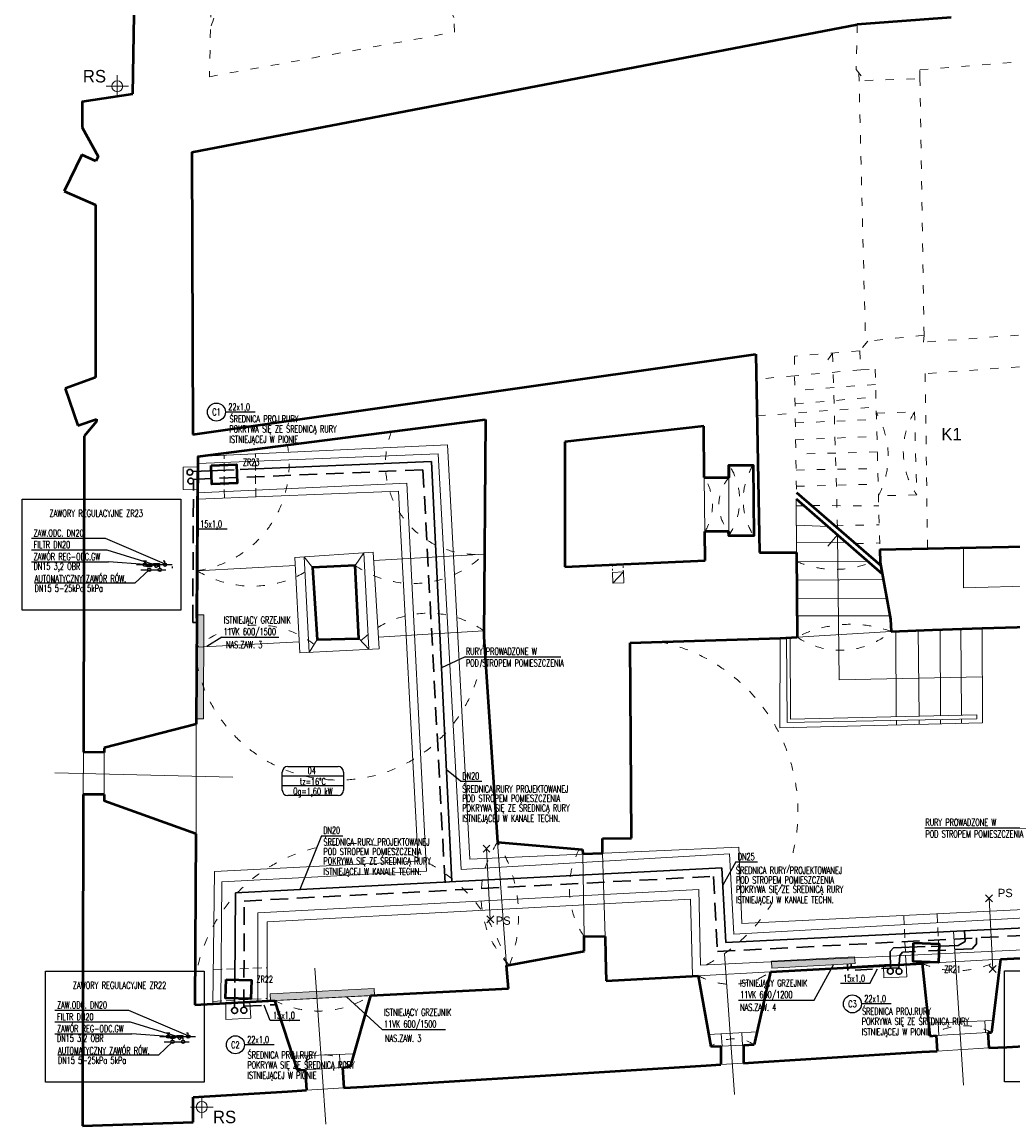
# Model space of a CAD drawing. Header units: millimetres. Extents: x -127811 to -59050, y -244477 to -114521.
# Tile 2 of 30: x -64803 to -63372, y -134125 to -132532. Entities that reach past the tile are written whole.
import ezdxf
from ezdxf.enums import TextEntityAlignment as Align

# ---------------------------------------------------------------- set-up
doc = ezdxf.new("R2010")
doc.units = ezdxf.units.MM
doc.header["$MEASUREMENT"] = 0
for name, pattern in [('ACAD_ISO02W100', [15, 12, -3]), ('KRESKOWA', [19.05, 12.7, -6.35]), ('XREF$0$ACAD_ISO03W100', [30, 12, -18]), ('XREF$0$KRESKOWA', [19.05, 12.7, -6.35])]:
    doc.linetypes.add(name, pattern=pattern)
for name, color, linetype, lineweight in [('grzejniki', 142, 'Continuous', 0), ('XREF$0$arch C', 8, 'Continuous', 13), ('XREF$0$arch kanaly co', 8, 'Continuous', 13), ('XREF$0$arch N', 8, 'XREF$0$ACAD_ISO03W100', 13), ('XREF$0$arch P', 8, 'Continuous', 50), ('XREF$0$opis', 8, 'Continuous', 0)]:
    doc.layers.add(name, color=color, linetype=linetype, lineweight=lineweight)
for name, color, linetype in [('TM_co ewen. zasilanie', 172, 'Continuous'), ('TM_co ewent powrot', 172, 'ACAD_ISO02W100'), ('TM_co odbiorniki', 7, 'Continuous'), ('TM_co odnosniki', 1, 'Continuous'), ('TM_co opis', 2, 'Continuous'), ('TM_co powrot', 240, 'ACAD_ISO02W100'), ('TM_co urzadzenia', 7, 'Continuous'), ('TM_co zasilanie', 240, 'Continuous'), ('TM_odnosniki', 1, 'Continuous'), ('TM_opis', 2, 'Continuous'), ('XREF', 8, 'Continuous')]:
    doc.layers.add(name, color=color, linetype=linetype)
doc.styles.add('TM', font='romans.shx', dxfattribs={"width": 0.65})
doc.styles.add('XREF$0$Standard', font='txt')

# ---------------------------------------------------------------- blocks, each defined once
blk = doc.blocks.new('XREF')
at = {"layer": 'XREF$0$arch C'}
for p, q in [((-64665.1, -132608.6), (-64665.1, -132640.9)), ((-64681.3, -132624.8), (-64649, -132624.8)), ((-64665.1, -132628.2), (-64665.1, -132640.9)), ((-64548.9, -133174), (-64569.9, -133174.5)), ((-64569.9, -133174.5), (-64569.9, -133206.8)), ((-63817.8, -133189.3), (-63816.9, -133267.4)), ((-63782.3, -133189.4), (-63782.5, -133267)), ((-64569.9, -133206.8), (-64549.1, -133206.9)), ((-63684.7, -133297.3), (-63685.3, -133219.9)), ((-63673.5, -133230.1), (-63685.2, -133230.2)), ((-63639.2, -133260), (-63685, -133258.3)), ((-63639.6, -133288.6), (-63625.3, -133272.1)), ((-63625.3, -133272.1), (-63623, -133481.1)), ((-63612.4, -133283.3), (-63684.8, -133282.5)), ((-63443.8, -133290.6), (-63443.7, -133348.3)), ((-64295.6, -133297.1), (-64408.8, -133304.9)), ((-64408.8, -133304.9), (-64401.6, -133442.4)), ((-64395.3, -133304), (-64388.1, -133441.7)), ((-64383.2, -133319.2), (-64395.3, -133304)), ((-64321.8, -133316.2), (-64309.4, -133298.1)), ((-64309.4, -133298.1), (-64302.1, -133437.2)), ((-64287.3, -133436.4), (-64295.6, -133297.1)), ((-64135.2, -133299.7), (-64294.9, -133309.3)), ((-63684.6, -133310.6), (-63582.1, -133309.8)), ((-64549.7, -133323.8), (-64408.2, -133316.5)), ((-63950.3, -133326.2), (-63934.6, -133325.5)), ((-63950.3, -133326.2), (-63950, -133341.8)), ((-63934.6, -133325.5), (-63950, -133341.8)), ((-63933.9, -133341.5), (-63934.6, -133325.5)), ((-63950, -133341.8), (-63933.9, -133341.5)), ((-63684.5, -133337.3), (-63559.5, -133336.4)), ((-63443.7, -133348.3), (-63282.5, -133344.6)), ((-63684.3, -133364.4), (-63554.5, -133363.7)), ((-63684.1, -133389), (-63550, -133388.7)), ((-63446.7, -133532.4), (-63447.5, -133407.7)), ((-63416.3, -133543.3), (-63416.9, -133406.6)), ((-64388.1, -133441.7), (-64376.6, -133423.3)), ((-64316.4, -133421.6), (-64302.1, -133437.2)), ((-64136.1, -133410.4), (-64288.3, -133419.5)), ((-63708.1, -133421), (-63708.7, -133550.3)), ((-63699.2, -133420.4), (-63698, -133542.8)), ((-63693.4, -133538), (-63693.9, -133420.1)), ((-63683.9, -133419.5), (-63548, -133411.4)), ((-63541.2, -133411.1), (-63540.6, -133534.6)), ((-63507.6, -133533.8), (-63509, -133409.9)), ((-63477.4, -133408.7), (-63476.9, -133533.1)), ((-64550.4, -133434), (-64402.5, -133426.4)), ((-64401.6, -133442.4), (-64287.3, -133436.4)), ((-63623, -133481.1), (-63416.6, -133477)), ((-63424.4, -133531.9), (-63693.4, -133538)), ((-63424.6, -133537.4), (-63424.4, -133531.9)), ((-64551, -133545.2), (-64551.4, -133703.6)), ((-63708.7, -133550.3), (-63416.3, -133543.3)), ((-63698, -133542.8), (-63424.6, -133537.4)), ((-63540.5, -133539.7), (-63540.5, -133546.3)), ((-63507.5, -133545.5), (-63507.6, -133539)), ((-63476.9, -133538.4), (-63476.9, -133544.8)), ((-63446.6, -133544.1), (-63446.7, -133537.8)), ((-64714.1, -133646.9), (-64714, -133585.8)), ((-64684, -133585.9), (-64684.2, -133646.9)), ((-64755.3, -133615.3), (-64498.1, -133621.9)), ((-64116.3, -133715.5), (-64103.2, -133893.6)), ((-63993.1, -133732.5), (-63991.4, -133851.3)), ((-63964.7, -133731.3), (-63960.8, -133851.4)), ((-63458, -133844), (-63443.6, -134066)), ((-63788.6, -133876.4), (-63774.2, -134079.6)), ((-63503.3, -133890.6), (-63390, -133884.4)), ((-64379.9, -133897.5), (-64364.2, -134122.6)), ((-63559.2, -133893.6), (-63558.5, -133911.2)), ((-63525.5, -133909.7), (-63526.5, -133891.8)), ((-63558.5, -133911.2), (-63525.5, -133909.7)), ((-64508.2, -133947.6), (-64508.2, -133971.2)), ((-64472.4, -133969.4), (-64473.6, -133945.8)), ((-64438.3, -133944), (-64299.5, -133936.8)), ((-64508.2, -133971.2), (-64472.4, -133969.4)), ((-63494, -133976.8), (-63400.9, -133972.8)), ((-63479.2, -133994.4), (-63480, -133976.2)), ((-63412, -133990.4), (-63412.8, -133973.3)), ((-63811.6, -133993), (-63741.6, -133989.2)), ((-63792.2, -134009.6), (-63793.2, -133992)), ((-63762.8, -134008.3), (-63763.7, -133990.4)), ((-63483.1, -133994.6), (-63408.3, -133990.2)), ((-63793.8, -134009.7), (-63761.2, -134008.2)), ((-63481.7, -134016.9), (-63406.9, -134012.2)), ((-64412, -134024.2), (-64323.6, -134020.7)), ((-64390.9, -134043.6), (-64391.7, -134023.4)), ((-64343.3, -134040.7), (-64344.1, -134021.5)), ((-64393.9, -134043.8), (-64340, -134040.5)), ((-63793.7, -134036.3), (-63761.2, -134034.2)), ((-64392.1, -134073.5), (-64338.1, -134070.1)), ((-64543.1, -134081.5), (-64543.1, -134113.8)), ((-64559.3, -134097.7), (-64526.9, -134097.7)), ((-64543.1, -134101.1), (-64543.1, -134113.8))]:
    blk.add_line(p, q, dxfattribs=at)
for centre in [(-64665.1, -132624.8), (-64543.1, -134097.7)]:
    blk.add_circle(centre, 7.94, dxfattribs=at)
at = {"layer": 'XREF$0$arch kanaly co'}
for p, q in [((-64548.8, -133158.9), (-64188.3, -133142.4)), ((-64188.3, -133142.4), (-64156.1, -133739.8)), ((-64201.8, -133155), (-64548.9, -133168.9)), ((-64168.9, -133754.9), (-64201.8, -133155)), ((-64549.1, -133211.2), (-64247.1, -133197.4)), ((-64247.1, -133197.4), (-64218.8, -133757.3)), ((-64259.3, -133209.2), (-64549.2, -133220.8)), ((-64230.9, -133742.7), (-64259.3, -133209.2)), ((-64156.1, -133739.8), (-63768, -133722.5)), ((-64137.1, -133729.7), (-64127.1, -133719.7)), ((-64137.1, -133719.7), (-64127.1, -133729.7)), ((-64132.1, -133724.7), (-64126.7, -133826.8)), ((-63768, -133722.5), (-63763.8, -133833)), ((-63781.5, -133732.5), (-64168.9, -133754.9)), ((-63774.9, -133848), (-63781.5, -133732.5)), ((-64527, -133948.6), (-64524.8, -133757.8)), ((-64524.8, -133757.8), (-64230.9, -133742.7)), ((-64218.8, -133757.3), (-64514.2, -133772.9)), ((-64514.2, -133772.9), (-64515.6, -133948)), ((-63825.8, -133783.8), (-64462.3, -133817.4)), ((-63823.1, -133892.8), (-63825.8, -133783.8)), ((-64448.8, -133830.4), (-63837.6, -133797.9)), ((-63837.6, -133797.9), (-63835, -133908.6)), ((-63411.8, -133801.5), (-63401.8, -133791.5)), ((-63411.8, -133791.5), (-63401.8, -133801.5)), ((-63406.8, -133796.5), (-63401.4, -133898.6)), ((-64462.3, -133817.4), (-64462.4, -133945.3)), ((-64131.7, -133831.8), (-64121.7, -133821.8)), ((-64131.7, -133821.8), (-64121.7, -133831.8)), ((-63289.1, -133821.1), (-63774.9, -133848)), ((-63763.8, -133833), (-63301.9, -133809.8)), ((-64448.8, -133944.6), (-64448.8, -133830.4)), ((-63244.7, -133865.5), (-63823.1, -133892.8)), ((-63406.4, -133903.6), (-63396.4, -133893.6)), ((-63406.4, -133893.6), (-63396.4, -133903.6)), ((-63826.4, -133908.2), (-63722.1, -133902.5))]:
    blk.add_line(p, q, dxfattribs=at)
at = {"layer": 'XREF$0$arch kanaly co', "linetype": 'XREF$0$KRESKOWA'}
for p, q in [((-64510.5, -133219.3), (-64511, -133157.2)), ((-64465.2, -133217.5), (-64465.7, -133155.1)), ((-63526.5, -133891.8), (-63530, -133821.2)), ((-63478.1, -133889.2), (-63481.6, -133818.8)), ((-64526.4, -133899.3), (-64448.8, -133896.8)), ((-64526.9, -133945.3), (-64448.8, -133940.9))]:
    blk.add_line(p, q, dxfattribs=at)
at = {"layer": 'XREF$0$arch N', "linetype": 'XREF$0$ACAD_ISO03W100'}
for p, q in [((-64521.7, -132123), (-64532, -132611)), ((-64178.2, -132546.7), (-64193.5, -132227.9)), ((-64532, -132611), (-64178.2, -132546.7)), ((-63597, -132535.8), (-63598.7, -132600.6)), ((-63506.5, -132601.2), (-63161, -132572.8)), ((-63598.7, -132600.6), (-63586, -132616.4)), ((-63594.7, -132605.6), (-63585, -132996.5)), ((-63506.5, -132613.9), (-63506.5, -132601.2)), ((-63586, -132616.4), (-63506.5, -132613.9)), ((-63500.6, -132983.9), (-63506.5, -132613.9)), ((-63184.5, -132970.8), (-63501.2, -132993.9)), ((-63581.6, -132992.6), (-63593.5, -133006.4)), ((-63500.6, -132983.9), (-63581.6, -132992.6)), ((-63501.2, -132993.9), (-63500.6, -132983.9)), ((-63593.5, -133006.4), (-63687.8, -133014.3)), ((-63593.5, -133006.4), (-63591.6, -133033.8)), ((-63687.8, -133014.3), (-63684.8, -133210.9)), ((-63632.6, -133009.7), (-63643.1, -133024.1)), ((-63625.4, -133262.4), (-63632.6, -133009.7)), ((-63183.5, -133016.6), (-63498.9, -133039.4)), ((-63591.6, -133033.8), (-63687.3, -133042.5)), ((-63591.6, -133033.8), (-63571, -133033.1)), ((-63571, -133033.1), (-63564.4, -133293)), ((-63498.9, -133039.4), (-63495.5, -133291.6)), ((-63687.3, -133042.5), (-63742.6, -133047.6)), ((-63570.5, -133055), (-63687, -133063.7)), ((-63686.7, -133082.9), (-63570, -133073.3)), ((-63741.6, -133100.4), (-63569.6, -133087.6)), ((-63569.4, -133096.4), (-63514.3, -133094.6)), ((-63514.3, -133094.6), (-63511.1, -133214.3)), ((-63686.3, -133110.6), (-63569.2, -133105.4)), ((-63686, -133134.9), (-63568.5, -133129.9)), ((-63568, -133152.5), (-63685.7, -133155.6)), ((-63685.3, -133178.5), (-63567.4, -133176.4)), ((-63685, -133201.9), (-63566.8, -133198.9)), ((-63511.1, -133214.3), (-63566.3, -133215.7)), ((-63663, -133229.8), (-63566, -133230.2)), ((-63629.4, -133259), (-63565.3, -133257.4)), ((-63599.8, -133284.7), (-63564.6, -133283.8))]:
    blk.add_line(p, q, dxfattribs=at)
at = {"layer": 'XREF$0$arch N', "linetype": 'XREF$0$ACAD_ISO03W100', "ltscale": 0.2}
for p, q in [((-63950.5, -133315.3), (-63950.3, -133326.2)), ((-63934.6, -133325.5), (-63935.1, -133314.6))]:
    blk.add_line(p, q, dxfattribs=at)
at = {"layer": 'XREF$0$arch N', "linetype": 'XREF$0$ACAD_ISO03W100'}
for centre, radius, start, end in [((-64352.3, -132589.4), 184.4, 20.1909, 165.128), ((-63675.2, -133158.8), 122.8, 332.3916, 30.5459), ((-63420.3, -133152), 110.2, 148.5827, 214.4229), ((-64147.6, -133169.9), 130.4, 158.9087, 275.4632), ((-64571.9, -133170.5), 154.9, 278.2228, 10.4786), ((-63857.5, -133222), 90.8, 325.7223, 33.9302), ((-63665.8, -133221.7), 95.8, 148.3536, 212.6825), ((-63878.7, -133229), 72.7, 328.1332, 33.1316), ((-63737, -133228.3), 59.7, 139.2607, 220.3918), ((-64238.4, -133195.6), 146.6, 235.3213, 314.7521), ((-63629, -133179.9), 142, 246.927, 294.0742), ((-64470.1, -133192.4), 153.7, 238.7808, 304.4262), ((-64216.1, -133524), 138.9, 54.8557, 134.4706), ((-64463.1, -133537.4), 135.2, 52.511, 130.1625), ((-63606.5, -133573.4), 172.3, 70.1467, 116.7177), ((-64345.3, -133416.8), 209.1, 191.0088, 359.3187), ((-63621.3, -133326), 112.6, 236.2016, 310.6628), ((-63933.3, -133671.6), 250.7, 298.3155, 77.7709), ((-64325.9, -133946.4), 228.9, 13.333, 172.7613), ((-63998.8, -133793.7), 141.1, 146.3857, 224.6638), ((-64285.4, -133821.4), 199.5, 339.0044, 32.045), ((-63890.5, -133782.8), 122, 152.0525, 214.2055), ((-63452.8, -133773.5), 127.4, 246.6713, 299.5638), ((-63778.7, -133822.2), 98.3, 241.0323, 305.2028), ((-64375.1, -133820.1), 139.1, 243.0008, 302.953), ((-63443, -134068.9), 88.5, 63.2135, 123.6219), ((-63774.9, -134055.8), 56.5, 58.8439, 126.5321), ((-64365.6, -134069.1), 46.7, 38.6846, 148.1906)]:
    blk.add_arc(centre, radius, start, end, dxfattribs=at)
at = {"layer": 'XREF$0$arch P'}
for p, q in [((-64642.4, -132635.7), (-64617, -130925.4)), ((-63461.6, -132525.6), (-63597, -132535.8)), ((-64557.3, -132719.9), (-63597, -132535.8)), ((-64715.6, -132646.9), (-64642.4, -132635.7)), ((-64715.6, -132646.9), (-64715.6, -132684.1)), ((-64715.6, -132684.1), (-64692.9, -132726)), ((-64557.3, -132719.9), (-64555.8, -133127.1)), ((-64716.3, -132723.6), (-64741.7, -132776.2)), ((-64696, -132733.1), (-64716.3, -132723.6)), ((-64692.9, -132726), (-64696, -132733.1)), ((-64741.7, -132776.2), (-64696.7, -132795.8)), ((-64696.7, -132795.8), (-64696.7, -133044.9)), ((-64555.8, -133127.1), (-63743.2, -133011.2)), ((-63743.2, -133011.2), (-63738, -133297.7)), ((-64696.7, -133044.9), (-64740.4, -133060.9)), ((-64740.4, -133060.9), (-64721.8, -133114.2)), ((-64721.8, -133114.2), (-64694.9, -133105.3)), ((-64694.9, -133108.6), (-64712.8, -133129.5)), ((-64694.9, -133105.3), (-64694.9, -133108.6)), ((-64548.8, -133158.9), (-64133.6, -133105.6)), ((-64133.6, -133105.6), (-64136.2, -133419.3)), ((-63818.6, -133115.1), (-64019.2, -133137.9)), ((-63817.8, -133189.3), (-63818.6, -133115.1)), ((-64712.8, -133129.5), (-64713.9, -133563.6)), ((-64019.2, -133137.9), (-64019.2, -133318.4)), ((-64548.8, -133158.9), (-64551, -133545.2)), ((-63782.2, -133171.4), (-63782.3, -133189.4)), ((-63782.2, -133171.4), (-63747.3, -133171.5)), ((-63747.3, -133171.5), (-63746.4, -133273.5)), ((-63817.8, -133189.3), (-63782.3, -133189.4)), ((-63684.8, -133210.9), (-63563.1, -133316.5)), ((-63685.3, -133219.9), (-63560.9, -133328.2)), ((-63782.5, -133267), (-63816.9, -133267.4)), ((-63816.5, -133309.2), (-63816.9, -133267.4)), ((-63782.5, -133267), (-63782.5, -133273.2)), ((-63746.4, -133273.5), (-63782.5, -133273.4)), ((-63564.4, -133293), (-63150.3, -133284.7)), ((-63564.4, -133293), (-63563.9, -133312)), ((-64019.2, -133318.4), (-63816.5, -133309.2)), ((-63738, -133297.7), (-63684.7, -133297.3)), ((-63684.7, -133297.3), (-63683.9, -133419.5)), ((-63563.9, -133312), (-63549, -133393.9)), ((-64321.8, -133316.2), (-64383.2, -133319.2)), ((-64383.2, -133319.2), (-64376.6, -133423.3)), ((-64316.4, -133421.6), (-64321.8, -133316.2)), ((-63549, -133393.9), (-63548, -133411.4)), ((-63488.5, -133409.1), (-63416.9, -133406.6)), ((-63416.9, -133406.6), (-63328.6, -133404.3)), ((-64376.6, -133423.3), (-64316.4, -133421.6)), ((-64136.2, -133419.3), (-64116.3, -133715.5)), ((-63924.6, -133428), (-63708.1, -133421)), ((-63708.1, -133421), (-63683.9, -133419.5)), ((-63548, -133411.4), (-63488.5, -133409.1)), ((-63922.7, -133709.8), (-63924.6, -133428)), ((-64551, -133545.2), (-64684, -133579.5)), ((-64713.9, -133563.6), (-64714, -133585.8)), ((-64684, -133579.5), (-64684, -133585.9)), ((-64684, -133585.9), (-64714, -133585.8)), ((-64714.1, -133646.9), (-64714.2, -133673.2)), ((-64684.2, -133646.9), (-64714.1, -133646.9)), ((-64551.9, -133703.4), (-64684.4, -133655.8)), ((-64684.2, -133646.9), (-64684.2, -133655.9)), ((-64714.2, -133673.2), (-64715.3, -134124.9)), ((-64551.9, -133703.4), (-64553.2, -133950)), ((-63964.7, -133731.3), (-63964.5, -133710.2)), ((-63964.5, -133710.2), (-63922.7, -133709.8)), ((-64116.3, -133715.5), (-63993.4, -133726)), ((-63993.4, -133726), (-63993.1, -133732.5)), ((-63993.1, -133732.5), (-63964.7, -133731.3)), ((-63991.3, -133872.7), (-63991.4, -133851.3)), ((-63991.4, -133851.3), (-63960.8, -133851.4)), ((-63960.8, -133851.4), (-63960.3, -133879.5)), ((-64103.2, -133893.6), (-63991.3, -133872.7)), ((-63960.3, -133879.5), (-63959.5, -133915.4)), ((-63390, -133884.4), (-63403.1, -133989.9)), ((-63390, -133884.4), (-63230.1, -133875.7)), ((-64100.2, -133926.4), (-64103.2, -133893.6)), ((-63722.1, -133902.5), (-63503.3, -133890.6)), ((-63503.3, -133890.6), (-63492, -133995.2)), ((-63959.5, -133915.4), (-63826.4, -133908.2)), ((-63826.4, -133908.2), (-63808.5, -134010.4)), ((-63722.1, -133902.5), (-63745.7, -134007.5)), ((-64299.5, -133936.8), (-64100.2, -133926.4)), ((-64553.2, -133950), (-64438.3, -133944)), ((-64438.3, -133944), (-64405.3, -134044.4)), ((-64299.5, -133936.8), (-64329.1, -134039.9)), ((-63492, -133995.2), (-63483.1, -133994.6)), ((-63483.1, -133994.6), (-63481.7, -134016.9)), ((-63408.3, -133990.2), (-63403.1, -133989.9)), ((-63408.3, -133990.2), (-63406.9, -134012.2)), ((-63381.2, -134011.1), (-62979.3, -133987.9)), ((-63808.5, -134010.4), (-63793.8, -134009.7)), ((-63793.8, -134009.7), (-63793.7, -134036.3)), ((-63761.2, -134008.2), (-63745.7, -134007.5)), ((-63761.2, -134008.2), (-63761.2, -134034.2)), ((-63406.9, -134012.2), (-63381.2, -134011.1)), ((-63732.3, -134032.4), (-63503.9, -134018.2)), ((-63503.9, -134018.2), (-63481.7, -134016.9)), ((-64405.3, -134044.4), (-64393.9, -134043.8)), ((-64393.9, -134043.8), (-64392.1, -134073.5)), ((-64340, -134040.5), (-64329.1, -134039.9)), ((-64340, -134040.5), (-64338.1, -134070.1)), ((-64309.8, -134068.3), (-63815.2, -134037.6)), ((-63815.2, -134037.6), (-63793.7, -134036.3)), ((-63761.2, -134034.2), (-63732.3, -134032.4)), ((-64555.5, -134083.6), (-64419.2, -134075.1)), ((-64419.2, -134075.1), (-64392.1, -134073.5)), ((-64338.1, -134070.1), (-64309.8, -134068.3)), ((-64555.5, -134119.4), (-64555.5, -134083.6)), ((-64715.3, -134124.9), (-64555.5, -134119.4))]:
    blk.add_line(p, q, dxfattribs=at)
blk.add_lwpolyline([(-63817.8, -133189.3), (-63782.3, -133189.4), (-63782.2, -133171.4), (-63747.3, -133171.5), (-63746.4, -133273.5), (-63782.5, -133273.4), (-63782.6, -133267), (-63816.9, -133267.4)], dxfattribs=at)
at = {"layer": 'XREF$0$arch kanaly co', "char_height": 12, "attachment_point": 5, "style": 'XREF$0$Standard'}
for insert in [(-63383.3, -133788.9), (-64108, -133828.8)]:
    blk.add_mtext_dynamic_manual_height_columns('PS', width=71.788, gutter_width=12.5, heights=[0], dxfattribs=dict(at, insert=insert))
at = {"layer": 'XREF$0$opis', "char_height": 18, "attachment_point": 5, "style": 'XREF$0$Standard'}
for s, insert in [('RS', (-64698, -132610.4)), ('K1', (-63460.9, -133126.7)), ('RS', (-64510.2, -134112.1))]:
    blk.add_mtext_dynamic_manual_height_columns(s, width=71.788, gutter_width=12.5, heights=[0], dxfattribs=dict(at, insert=insert))
blk = doc.blocks.new('A$C32620657')
at = {"layer": 'TM_odnosniki'}
for p, q in [((-12840.7, 45310.9), (-12840.7, 45363)), ((-12824.7, 45379), (-12679.7, 45379)), ((-12663.7, 45363), (-12663.7, 45310.9)), ((-12663.7, 45351), (-12840.7, 45351)), ((-12663.7, 45323), (-12840.7, 45323)), ((-12663.7, 45323), (-12840.7, 45323)), ((-12663.7, 45323), (-12840.7, 45323)), ((-12679.7, 45294.9), (-12824.7, 45294.9))]:
    blk.add_line(p, q, dxfattribs=at)
for centre, start, end in [((-12824.7, 45363), 90, 180), ((-12679.7, 45363), 360, 90), ((-12824.7, 45310.9), 180, 270), ((-12679.7, 45310.9), 270, 360)]:
    blk.add_arc(centre, 16, start, end, dxfattribs=at)

msp = doc.modelspace()

# ---------------------------------------------------------------- hatches: boundary and pattern name
at = {"layer": 'grzejniki'}
h = msp.add_hatch(color=256, dxfattribs=at)
h.dxf.hatch_style = 1
h.paths.add_polyline_path([(-64550.2, -133387.3), (-64550.6, -133537.3), (-64540.6, -133537.4), (-64540.2, -133387.4)])
h = msp.add_hatch(color=256, dxfattribs=at)
h.dxf.hatch_style = 1
h.paths.add_polyline_path([(-64550.2, -133387.3), (-64550.6, -133537.3), (-64540.6, -133537.4), (-64540.2, -133387.4)])
h = msp.add_hatch(color=256, dxfattribs=at)
h.dxf.hatch_style = 1
h.paths.add_polyline_path([(-63720.6, -133887.4), (-63600.8, -133880.9), (-63600.2, -133890.8), (-63720.1, -133897.4)])
h = msp.add_hatch(color=256, dxfattribs=at)
h.dxf.hatch_style = 1
h.paths.add_polyline_path([(-63720.6, -133887.4), (-63600.8, -133880.9), (-63600.2, -133890.8), (-63720.1, -133897.4)])
h = msp.add_hatch(color=256, dxfattribs=at)
h.dxf.hatch_style = 1
h.paths.add_polyline_path([(-64444.3, -133934.3), (-64294.5, -133926.5), (-64294, -133936.5), (-64443.8, -133944.3)])
h = msp.add_hatch(color=256, dxfattribs=at)
h.dxf.hatch_style = 1
h.paths.add_polyline_path([(-64444.3, -133934.3), (-64294.5, -133926.5), (-64294, -133936.5), (-64443.8, -133944.3)])

# ---------------------------------------------------------------- linework, layer by layer
for points in [[(-64550.2, -133387.3), (-64550.6, -133537.3), (-64540.6, -133537.4), (-64540.2, -133387.4)], [(-64550.2, -133387.3), (-64550.6, -133537.3), (-64540.6, -133537.4), (-64540.2, -133387.4)], [(-63720.6, -133887.4), (-63600.8, -133880.9), (-63600.2, -133890.8), (-63720.1, -133897.4)], [(-63720.6, -133887.4), (-63600.8, -133880.9), (-63600.2, -133890.8), (-63720.1, -133897.4)], [(-64444.3, -133934.3), (-64294.5, -133926.5), (-64294, -133936.5), (-64443.8, -133944.3)], [(-64444.3, -133934.3), (-64294.5, -133926.5), (-64294, -133936.5), (-64443.8, -133944.3)]]:
    msp.add_lwpolyline(points, close=True, dxfattribs=at)
at = {"layer": 'TM_co ewen. zasilanie', "lineweight": 30, "ltscale": 3}
for centre, radius in [((-64560.2, -133181.8), 4.18), ((-63549.2, -133901.7), 4.26), ((-63549.2, -133901.7), 4.26), ((-64495.7, -133958.4), 4.37)]:
    msp.add_circle(centre, radius, dxfattribs=at)
at = {"layer": 'TM_co ewent powrot', "lineweight": 30, "ltscale": 3}
for centre, radius in [((-64559, -133194.5), 4.18), ((-63536.8, -133901.9), 4.26), ((-64482.4, -133958), 4.37), ((-64482.4, -133958), 4.37)]:
    msp.add_circle(centre, radius, dxfattribs=at)
at = {"layer": 'TM_co odbiorniki', "ltscale": 10}
for points in [[(-64596.3, -133310), (-64598.8, -133310)], [(-64596.3, -133312.5), (-64596.3, -133310)], [(-64603.8, -133317.5), (-64606.3, -133317.5)], [(-64603.8, -133320), (-64603.8, -133317.5)], [(-64562.6, -133991), (-64565.1, -133991)], [(-64562.6, -133993.5), (-64562.6, -133991)], [(-64570.1, -133998.5), (-64572.6, -133998.5)], [(-64570.1, -134001), (-64570.1, -133998.5)]]:
    msp.add_lwpolyline(points, dxfattribs=at)
for centre in [(-64603.8, -133322.5), (-64596.3, -133315), (-64562.6, -133996), (-64570.1, -134003.5)]:
    msp.add_ellipse(centre, major_axis=(2.5, 0), ratio=1, dxfattribs=at)
at = {"layer": 'TM_co odnosniki'}
for p, q in [((-64466, -133094.9), (-64508.9, -133094.9)), ((-64506.6, -133264.1), (-64549.4, -133264.1)), ((-64788.7, -133276.8), (-64682.7, -133276.8)), ((-64682.7, -133276.8), (-64593.8, -133315)), ((-64788.7, -133293.6), (-64680, -133293.6)), ((-64680, -133293.6), (-64607, -133316.5)), ((-64788.7, -133310.8), (-64677.7, -133310.8)), ((-64625.3, -133315), (-64677.7, -133310.8)), ((-64639.5, -133341.6), (-64619.1, -133322.5)), ((-64610.1, -133315), (-64637.2, -133315)), ((-64639.5, -133341.6), (-64784.5, -133341.6)), ((-64514.3, -133419.6), (-64535.7, -133433.3)), ((-64514.3, -133419.6), (-64431.8, -133419.6)), ((-64162.8, -133448.2), (-64197.2, -133464)), ((-64162.8, -133448.2), (-64024.7, -133448.2)), ((-64169.7, -133627.6), (-64190, -133611.2)), ((-64169.7, -133627.6), (-64138.7, -133627.6, -10.1)), ((-64370.5, -133706.3), (-64401.5, -133783.6)), ((-64370.5, -133706.3), (-64339.5, -133706.3, -10.1)), ((-63499.5, -133695), (-63342.6, -133695)), ((-63772.1, -133744), (-63791.2, -133777.7)), ((-63772.1, -133744), (-63741, -133744, -10.1)), ((-63659, -133943.5), (-63631.5, -133892.5)), ((-63578.6, -133919.5), (-63568, -133898.3)), ((-63578.6, -133919.5), (-63621.4, -133919.5)), ((-64282.6, -133985.8), (-64334, -133938.6)), ((-63768.6, -133943.5), (-63686.2, -133943.5)), ((-63686.2, -133943.5), (-63659, -133943.5)), ((-63548.1, -133948.8), (-63590.9, -133948.8)), ((-64755, -133957.8), (-64649, -133957.8)), ((-64649, -133957.8), (-64560.1, -133996)), ((-64444.3, -133973), (-64453.2, -133950.8)), ((-64755, -133974.6), (-64646.3, -133974.6)), ((-64646.3, -133974.6), (-64573.3, -133997.5)), ((-64401.5, -133973), (-64444.3, -133973)), ((-64755, -133991.9), (-64644, -133991.9)), ((-64591.6, -133996), (-64644, -133991.9)), ((-64576.4, -133996), (-64603.5, -133996)), ((-64282.6, -133985.8), (-64200.2, -133985.8)), ((-64200.2, -133985.8), (-64191.4, -133985.8)), ((-64605.8, -134022.6), (-64585.4, -134003.5)), ((-64438.8, -134007.9), (-64481.6, -134007.9)), ((-64605.8, -134022.6), (-64750.8, -134022.6))]:
    msp.add_line(p, q, dxfattribs=at)
for points in [[(-64802.5, -133220.5), (-64573.3, -133220.5), (-64573.3, -133380.8), (-64802.5, -133380.8)], [(-63384.4, -133901), (-63155.2, -133901), (-63155.2, -134061.4), (-63384.4, -134061.4)], [(-64768.8, -133901.5), (-64539.6, -133901.5), (-64539.6, -134061.9), (-64768.8, -134061.9)]]:
    msp.add_lwpolyline(points, close=True, dxfattribs=at)
for centre in [(-64521.9, -133094.9), (-63603.9, -133948.8), (-64494.6, -134007.9)]:
    msp.add_circle(centre, 13, dxfattribs=at)
at = {"layer": 'TM_co powrot', "linetype": 'KRESKOWA', "lineweight": 30, "ltscale": 2}
for p, q in [((-64478, -133188.8), (-64223.8, -133178.2)), ((-64223.8, -133178.2), (-64191.4, -133785.2)), ((-64555.6, -133192), (-64486.5, -133189.1)), ((-64556.2, -133398.6), (-64549.4, -133398.6)), ((-64481.8, -133800.4), (-63804.5, -133764.9)), ((-63804.5, -133764.9), (-63798.8, -133873.3)), ((-64482.2, -133911), (-64481.8, -133800.4)), ((-63798.8, -133873.3), (-63259.2, -133844.9)), ((-63424.9, -133853.6), (-63425.1, -133862.4)), ((-63424.9, -133853.6), (-63425.1, -133862.4)), ((-63430.9, -133869.2), (-63504.2, -133873)), ((-63430.9, -133869.2), (-63504.2, -133873)), ((-63425.1, -133862.4), (-63430.9, -133869.2)), ((-63425.1, -133862.4), (-63430.9, -133869.2)), ((-63535.7, -133879.2), (-63536.8, -133897.6)), ((-63531.7, -133874.4), (-63535.7, -133879.2)), ((-63512.8, -133873.4), (-63531.7, -133874.4)), ((-64482.3, -133953.6), (-64482.2, -133919.6)), ((-64482.3, -133953.6), (-64482.2, -133919.6)), ((-64482.3, -133952.3), (-64437.9, -133950))]:
    msp.add_line(p, q, dxfattribs=at)
at = {"layer": 'TM_co powrot', "ltscale": 3}
for p, q in [((-64630.9, -133322.5), (-64591, -133322.5)), ((-64597.2, -134003.5), (-64557.3, -134003.5))]:
    msp.add_line(p, q, dxfattribs=at)
at = {"layer": 'TM_co powrot', "linetype": 'KRESKOWA', "lineweight": 30, "ltscale": 2}
for points in [[(-64556.2, -133398.6), (-64555, -133192)], [(-63536.8, -133896.6), (-63610.4, -133900.6), (-63610.9, -133891.4)]]:
    msp.add_lwpolyline(points, dxfattribs=at)
at = {"layer": 'TM_co urzadzenia'}
for p, q in [((-64613, -133316.5), (-64613, -133313.5)), ((-64613, -133313.5), (-64604, -133313.5)), ((-64610, -133316.5), (-64613, -133316.5)), ((-64610.7, -133318), (-64610, -133316.5)), ((-64608.5, -133319.5), (-64610.7, -133318)), ((-64607, -133316.5), (-64608.5, -133319.5)), ((-64604, -133316.5), (-64607, -133316.5)), ((-64604, -133313.5), (-64604, -133316.5)), ((-64579.3, -133997.5), (-64579.3, -133994.5)), ((-64579.3, -133994.5), (-64570.3, -133994.5)), ((-64570.3, -133994.5), (-64570.3, -133997.5)), ((-64576.3, -133997.5), (-64579.3, -133997.5)), ((-64577, -133999), (-64576.3, -133997.5)), ((-64574.8, -134000.5), (-64577, -133999)), ((-64573.3, -133997.5), (-64574.8, -134000.5)), ((-64570.3, -133997.5), (-64573.3, -133997.5))]:
    msp.add_line(p, q, dxfattribs=at)
at = {"layer": 'TM_co urzadzenia', "ltscale": 10}
for points in [[(-64622.8, -133310), (-64627.8, -133310)], [(-64625.3, -133312.5), (-64625.3, -133310)], [(-64614.1, -133316.2), (-64624.1, -133316.2), (-64621.6, -133317.5), (-64616.6, -133317.5), (-64614.1, -133316.2), (-64616.6, -133315), (-64621.6, -133315), (-64624.1, -133316.2)], [(-64585.4, -133320), (-64585.4, -133317.5)], [(-64589.1, -133991), (-64594.1, -133991)], [(-64591.6, -133993.5), (-64591.6, -133991)], [(-64580.4, -133997.3), (-64590.4, -133997.3), (-64587.9, -133998.5), (-64582.9, -133998.5), (-64580.4, -133997.3), (-64582.9, -133996), (-64587.9, -133996), (-64590.4, -133997.3)], [(-64585.4, -134001), (-64585.4, -133998.5)]]:
    msp.add_lwpolyline(points, dxfattribs=at)
for centre, major_axis in [((-64625.3, -133315), (0, -2.5)), ((-64619.1, -133322.5), (0, 2.5)), ((-64591.6, -133996), (0, -2.5)), ((-64585.4, -134003.5), (0, 2.5))]:
    msp.add_ellipse(centre, major_axis=major_axis, ratio=1, dxfattribs=at)
at = {"layer": 'TM_co zasilanie', "lineweight": 30}
for p, q in [((-64487.7, -133177.8), (-64211.7, -133166.1)), ((-64211.7, -133166.1), (-64182.1, -133772.4)), ((-64556.1, -133180.7), (-64496.3, -133178.2)), ((-64551.1, -133392.2), (-64549.1, -133392.2)), ((-64494.2, -133788.4), (-63792.5, -133752.6)), ((-63792.5, -133752.6), (-63786.7, -133860.3)), ((-64495.5, -133917.8), (-64494.2, -133788.4)), ((-63786.7, -133860.3), (-63271, -133834.7)), ((-63441.2, -133858.7), (-63442, -133843.2)), ((-63549.4, -133873.2), (-63544.7, -133867.8)), ((-63544.7, -133867.8), (-63498.9, -133866.2)), ((-63490.3, -133865.9), (-63451.1, -133864.5)), ((-63451.1, -133864.5), (-63441.2, -133858.7)), ((-63549.2, -133897.4), (-63549.4, -133873.2)), ((-63549.2, -133897.4), (-63549.4, -133873.2)), ((-64495.8, -133954), (-64495.6, -133926.4)), ((-64495.8, -133954), (-64495.6, -133926.4)), ((-64495.7, -133948), (-64438.2, -133945))]:
    msp.add_line(p, q, dxfattribs=at)
at = {"layer": 'TM_co zasilanie', "ltscale": 3}
for p, q in [((-64637.2, -133315), (-64585.9, -133315)), ((-64603.5, -133996), (-64552.2, -133996))]:
    msp.add_line(p, q, dxfattribs=at)
at = {"layer": 'TM_co zasilanie', "lineweight": 30}
for points in [[(-64551.1, -133392.2), (-64549.9, -133180.5)], [(-63549.3, -133892.2), (-63605.6, -133895.3), (-63605.9, -133891.1)]]:
    msp.add_lwpolyline(points, dxfattribs=at)
at = {"layer": 'TM_opis', "color": 161, "lineweight": 50}
for points in [[(-64529.7, -133171.9), (-64493, -133170.4), (-64491.8, -133197.4), (-64528.6, -133198.9)], [(-63515.7, -133860.9), (-63478.9, -133862.1), (-63479.8, -133889.1), (-63516.5, -133887.9)], [(-64508, -133913.5), (-64471.3, -133914.6), (-64472.1, -133941.6), (-64508.9, -133940.5)]]:
    msp.add_lwpolyline(points, close=True, dxfattribs=at)

# ---------------------------------------------------------------- block references
at = {"layer": 'TM_odnosniki', "color": 3, "xscale": 0.5, "yscale": 0.5, "zscale": 0.5}
msp.add_blockref('A$C32620657', (-58006.6, -156295.8), dxfattribs=at)
at = {"layer": 'XREF'}
msp.add_blockref('XREF', (0, 0), dxfattribs=at)

# ---------------------------------------------------------------- texts
at = {"layer": 'TM_co opis', "style": 'TM', "width": 0.6}
for s, p in [('C1', (-64521.9, -133094.9)), ('C3', (-63603.9, -133948.8)), ('C2', (-64494.6, -134007.9))]:
    msp.add_text(s, height=10, dxfattribs=at).set_placement(p, align=Align.MIDDLE_CENTER)
at = {"layer": 'TM_co opis', "style": 'TM', "width": 0.65}
for s, p in [('ŚREDNICA PROJ.RURY ', (-64503, -133109.7, 2.4)), ('POKRYWA SIĘ ZE ŚREDNICĄ RURY ', (-64503.4, -133124.2, 2.4)), ('ISTNIEJĄCEJ W PIONIE', (-64503.4, -133139.2, 2.4)), ('DN20', (-64167, -133624.9, 2.4)), ('ŚREDNICA RURY PROJEKTOWANEJ', (-64167.2, -133643.7, 2.4)), ('POD STROPEM POMIESZCZENIA', (-64167.2, -133657.4, 2.4)), ('POKRYWA SIĘ ZE ŚREDNICĄ RURY ', (-64167.2, -133671.2, 2.4)), ('ISTNIEJĄCEJ W KANALE TECHN.', (-64167.2, -133686.2, 2.4)), ('DN20', (-64367.8, -133703.5, 2.4)), ('ŚREDNICA RURY PROJEKTOWANEJ', (-64367.4, -133720.3, 2.4)), ('POD STROPEM POMIESZCZENIA', (-64367.4, -133734, 2.4)), ('POKRYWA SIĘ ZE ŚREDNICĄ RURY ', (-64367.4, -133747.7, 2.4)), ('DN25', (-63769.4, -133741.3, 2.4)), ('ISTNIEJĄCEJ W KANALE TECHN.', (-64367.4, -133762.8, 2.4)), ('ŚREDNICA RURY PROJEKTOWANEJ', (-63772.1, -133761.2, 2.4)), ('POD STROPEM POMIESZCZENIA', (-63772.1, -133775, 2.4)), ('POKRYWA SIĘ ZE ŚREDNICĄ RURY ', (-63772.1, -133788.7, 2.4)), ('ISTNIEJĄCEJ W KANALE TECHN.', (-63772.1, -133803.7, 2.4)), ('ŚREDNICA PROJ.RURY ', (-63590, -133964.6)), ('POKRYWA SIĘ ZE ŚREDNICĄ RURY ', (-63590.5, -133979.1)), ('ISTNIEJĄCEJ W PIONIE', (-63590.5, -133994.2)), ('ŚREDNICA PROJ.RURY ', (-64476.9, -134027.6, 2.4)), ('POKRYWA SIĘ ZE ŚREDNICĄ RURY ', (-64477.3, -134042.1, 2.4)), ('ISTNIEJĄCEJ W PIONIE', (-64477.3, -134057.1, 2.4))]:
    msp.add_text(s, height=10, dxfattribs=at).set_placement(p)
at = {"layer": 'TM_co opis', "style": 'TM', "width": 0.6}
for s, p in [('ZAWORY REGULACYJNE ZR23', (-64695.5, -133240.9)), ('ZAWORY REGULACYJNE ZR22', (-64661.8, -133921.9))]:
    msp.add_text(s, height=10, rotation=360, dxfattribs=at).set_placement(p, align=Align.MIDDLE_CENTER)
at = {"layer": 'TM_opis', "style": 'TM', "width": 0.65}
for s, p in [('22x1,0', (-64504.8, -133092.4)), ('ZR23', (-64483.7, -133172.3)), ('15x1,0', (-64545.3, -133261.6)), ('ISTNIEJĄCY GRZEJNIK ', (-64511.6, -133400)), ('11VK 600/1500 ', (-64511.6, -133416.7)), ('NAS.ZAW. 3', (-64508.1, -133435.6)), ('RURY PROWADZONE W ', (-64161.9, -133445.2)), ('POD STROPEM POMIESZCZENIA', (-64161.9, -133461.9)), ('RURY PROWADZONE W ', (-63498.6, -133692)), ('POD STROPEM POMIESZCZENIA', (-63498.6, -133708.7)), ('ZR21', (-63471.3, -133903.9)), ('ZR22', (-64464.2, -133918.2)), ('ISTNIEJĄCY GRZEJNIK ', (-63766, -133923.9)), ('15x1,0', (-63617.3, -133917)), ('11VK 600/1200 ', (-63766, -133940.6)), ('NAS.ZAW. 4', (-63766.1, -133958.7)), ('22x1,0', (-63586.8, -133946.3)), ('15x1,0', (-64440.2, -133970.5)), ('ISTNIEJĄCY GRZEJNIK ', (-64280, -133966.2)), ('11VK 600/1500 ', (-64280, -133982.9)), ('22x1,0', (-64477.5, -134005.4)), ('NAS.ZAW. 3', (-64278.6, -134003.6))]:
    msp.add_text(s, height=10, dxfattribs=at).set_placement(p)
for s, p in [('ZAW.ODC. DN20', (-64785.7, -133274.6)), ('ZAWÓR REG-ODC.GW  ', (-64785.7, -133308.7)), ('FILTR DN20', (-64785.7, -133291.4)), ('DN15 3,2 OBR', (-64785.9, -133322.6)), ('AUTOMATYCZNY ZAWÓR RÓW. ', (-64784.3, -133340.2)), ('DN15 5-25kPa 5kPa', (-64784.4, -133354.1)), ('ZAW.ODC. DN20', (-64752, -133955.6)), ('FILTR DN20', (-64752, -133972.5)), ('ZAWÓR REG-ODC.GW  ', (-64752, -133989.7)), ('DN15 3,2 OBR', (-64752.2, -134003.6)), ('AUTOMATYCZNY ZAWÓR RÓW. ', (-64750.6, -134021.2)), ('DN15 5-25kPa 5kPa', (-64750.7, -134035.1))]:
    msp.add_text(s, height=10, rotation=360, dxfattribs=at).set_placement(p)
for s, p in [('04', (-64384.3, -133617.4)), ('tz=16%%DC', (-64382.8, -133633)), ('Qg=1,60 kW', (-64382.8, -133647.1))]:
    msp.add_text(s, height=10, dxfattribs=at).set_placement(p, align=Align.CENTER)

doc.saveas('drawing.dxf')
